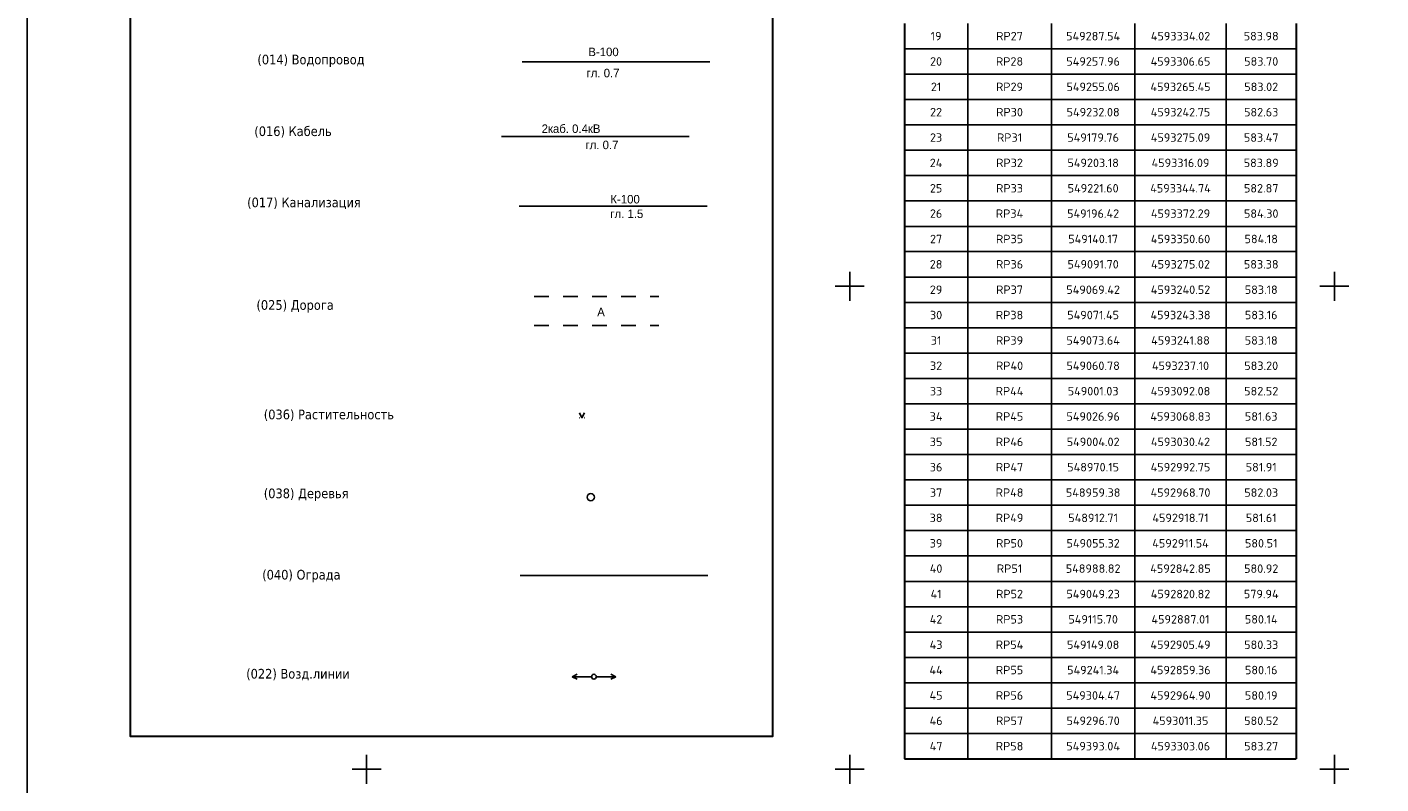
# Model space of a CAD drawing. Header units: metres. Extents: x 548732 to 549770, y 4592490 to 4594056.
# Tile 27 of 61: x 548865 to 549005, y 4593219 to 4593297. Entities that reach past the tile are written whole.
import ezdxf

# ---------------------------------------------------------------- set-up
doc = ezdxf.new("R2010")
doc.units = ezdxf.units.M
doc.linetypes.add('Д_ТРОТ_ТРУБА', pattern=[3, 1.5, -1.5])
for name, color, linetype in [('(001) Сетка', 92, 'Continuous'), ('(002) Рамка', 7, 'Continuous'), ('(003) Пункты', 7, 'Continuous'), ('(014) Водопровод', 5, 'ИК_Водопровод -------в--------'), ('(016) Кабель', 1, 'Continuous'), ('(017) Канализация', 32, 'KANALIS_K_1'), ('(022) Возд. Линии', 7, 'Continuous'), ('(025) Дорога', 7, 'Continuous'), ('(036) Растительность', 7, 'Continuous'), ('(038) Деревья', 7, 'Continuous'), ('(040) Ограда', 7, 'Continuous'), ('(041) Текст', 7, 'Continuous')]:
    doc.layers.add(name, color=color, linetype=linetype)
doc.styles.add('BM-431', font='bm431.ttf')
doc.styles.add('D-431', font='d431.ttf')
doc.styles.get("Standard").update_dxf_attribs({"font": 'simplex.shx'})
doc.linetypes.add('KANALIS_K', pattern='A,1,["<",Standard,S=1.8,R=0,X=-0.9,Y=-0.9],3,-1,["К",Standard,S=1.8,R=0,X=-0.9,Y=-0.9],-1,10', length=16)
doc.linetypes.add('KANALIS_K_1', pattern='A,1,[">",Standard,S=1.8,R=0,X=-0.9,Y=-0.9],3,-1,["К",Standard,S=1.8,R=0,X=-0.9,Y=-0.9],-1,10', length=16)
doc.linetypes.add('ИК_Водопровод -------в--------', pattern='A,9,-0.6,["В",Standard,S=1.2,R=0,X=0,Y=-0.6],-1.2', length=10.8)
doc.linetypes.add('ИК_Э_КАБ_НН', pattern='A,8,-2,["<",Standard,S=1,R=0,X=0,Y=-0.5],8,[">",Standard,S=1,R=0,X=-0.5,Y=-0.5],-2', length=20)
doc.linetypes.add('ОГРАДА_V_ПРОВ', pattern='A,2.5,["v",Standard,S=1,R=0,X=0,Y=0],5,["v",Standard,S=1,R=180,X=0,Y=0],2.5', length=10)

# ---------------------------------------------------------------- blocks, each defined once
blk = doc.blocks.new('I04160')
for p, q in [((-0.5, 0), (-0.55, 0)), ((0.48, 0), (0.53, 0))]:
    blk.add_line(p, q)
blk.add_lwpolyline([(-0.5, 0.99), (0, 0), (0.51, 0.99)])
blk = doc.blocks.new('d')
at = {"layer": '(038) Деревья'}
blk.add_ellipse((0, 0), major_axis=(0.265, 0.265), ratio=1, start_param=5.497787, end_param=11.780972, dxfattribs=at)
blk = doc.blocks.new('S1')
at = {"layer": '(022) Возд. Линии'}
for p, q in [((-2, 0), (-1.5, 0.25)), ((-2, 0), (-1.5, -0.25)), ((0, 0), (-2, 0))]:
    blk.add_line(p, q, dxfattribs=at)
blk = doc.blocks.new('S2')
at = {"layer": '(022) Возд. Линии'}
for p, q in [((0, 0), (2, 0)), ((2, 0), (1.5, 0.25)), ((2, 0), (1.5, -0.25))]:
    blk.add_line(p, q, dxfattribs=at)
blk = doc.blocks.new('SS')
at = {"layer": '(022) Возд. Линии'}
blk.add_circle((0, 0), 0.25, dxfattribs=at)

msp = doc.modelspace()

# ---------------------------------------------------------------- linework, layer by layer
at = {"layer": '(001) Сетка'}
for p, q in [((548950.05, 4593272), (548950.05, 4593269)), ((549000.2, 4593272), (549000.2, 4593269)), ((548948.55, 4593270.5), (548951.55, 4593270.5)), ((548998.7, 4593270.5), (549001.7, 4593270.5)), ((548900.05, 4593222), (548900.05, 4593219)), ((548950.05, 4593222), (548950.05, 4593219)), ((549000.2, 4593222), (549000.2, 4593219)), ((548898.55, 4593220.5), (548901.55, 4593220.5)), ((548948.55, 4593220.5), (548951.55, 4593220.5)), ((548998.7, 4593220.5), (549001.7, 4593220.5))]:
    msp.add_line(p, q, dxfattribs=at)
at = {"layer": '(002) Рамка'}
msp.add_lwpolyline([(548864.93, 4593375.02), (549632.93, 4593375.02), (549632.93, 4593034.5), (548864.93, 4593034.5)], close=True, dxfattribs=at)
at = {"layer": '(003) Пункты', "color": 5, "linetype": 'Continuous', "lineweight": 30}
for p, q in [((548955.71, 4593297.7), (548955.71, 4593295.08)), ((548996.25, 4593297.7), (548996.25, 4593295.08)), ((548955.71, 4593295.08), (548955.71, 4593292.45)), ((548996.25, 4593295.08), (548996.25, 4593292.45)), ((548955.71, 4593292.45), (548955.71, 4593289.83)), ((548996.25, 4593292.45), (548996.25, 4593289.83)), ((548955.71, 4593289.83), (548955.71, 4593287.2)), ((548996.25, 4593289.83), (548996.25, 4593287.2)), ((548955.71, 4593287.2), (548955.71, 4593284.58)), ((548996.25, 4593287.2), (548996.25, 4593284.58)), ((548955.71, 4593284.58), (548955.71, 4593281.95)), ((548996.25, 4593284.58), (548996.25, 4593281.95)), ((548955.71, 4593281.95), (548955.71, 4593279.33)), ((548996.25, 4593281.95), (548996.25, 4593279.33)), ((548955.71, 4593279.33), (548955.71, 4593276.7)), ((548996.25, 4593279.33), (548996.25, 4593276.7)), ((548955.71, 4593276.7), (548955.71, 4593274.08)), ((548996.25, 4593276.7), (548996.25, 4593274.08)), ((548955.71, 4593274.08), (548955.71, 4593271.45)), ((548996.25, 4593274.08), (548996.25, 4593271.45)), ((548955.71, 4593271.45), (548955.71, 4593268.83)), ((548996.25, 4593271.45), (548996.25, 4593268.83)), ((548955.71, 4593268.83), (548955.71, 4593266.2)), ((548996.25, 4593268.83), (548996.25, 4593266.2)), ((548955.71, 4593266.2), (548955.71, 4593263.58)), ((548996.25, 4593266.2), (548996.25, 4593263.58)), ((548955.71, 4593263.58), (548955.71, 4593260.95)), ((548996.25, 4593263.58), (548996.25, 4593260.95)), ((548955.71, 4593260.95), (548955.71, 4593258.33)), ((548996.25, 4593260.95), (548996.25, 4593258.33)), ((548955.71, 4593258.33), (548955.71, 4593255.7)), ((548996.25, 4593258.33), (548996.25, 4593255.7)), ((548955.71, 4593255.7), (548955.71, 4593253.08)), ((548996.25, 4593255.7), (548996.25, 4593253.08)), ((548955.71, 4593253.08), (548955.71, 4593250.45)), ((548996.25, 4593253.08), (548996.25, 4593250.45)), ((548955.71, 4593250.45), (548955.71, 4593247.83)), ((548996.25, 4593250.45), (548996.25, 4593247.83)), ((548955.71, 4593247.83), (548955.71, 4593245.2)), ((548996.25, 4593247.83), (548996.25, 4593245.2)), ((548955.71, 4593245.2), (548955.71, 4593242.58)), ((548996.25, 4593245.2), (548996.25, 4593242.58)), ((548955.71, 4593242.58), (548955.71, 4593239.95)), ((548996.25, 4593242.58), (548996.25, 4593239.95)), ((548955.71, 4593239.95), (548955.71, 4593237.33)), ((548996.25, 4593239.95), (548996.25, 4593237.33)), ((548955.71, 4593237.33), (548955.71, 4593234.7)), ((548996.25, 4593237.33), (548996.25, 4593234.7)), ((548955.71, 4593234.7), (548955.71, 4593232.08)), ((548996.25, 4593234.7), (548996.25, 4593232.08)), ((548955.71, 4593232.08), (548955.71, 4593229.45)), ((548996.25, 4593232.08), (548996.25, 4593229.45)), ((548955.71, 4593229.45), (548955.71, 4593226.83)), ((548996.25, 4593229.45), (548996.25, 4593226.83)), ((548955.71, 4593226.83), (548955.71, 4593224.2)), ((548996.25, 4593226.83), (548996.25, 4593224.2)), ((548955.71, 4593224.2), (548955.71, 4593221.58)), ((548996.25, 4593224.2), (548996.25, 4593221.58)), ((548955.71, 4593221.58), (548962.25, 4593221.58)), ((548962.25, 4593221.58), (548970.92, 4593221.58)), ((548970.92, 4593221.58), (548979.54, 4593221.58)), ((548979.54, 4593221.58), (548989, 4593221.58)), ((548989, 4593221.58), (548996.25, 4593221.58))]:
    msp.add_line(p, q, dxfattribs=at)
at = {"layer": '(003) Пункты', "color": 1, "linetype": 'Continuous', "lineweight": -3}
for p, q in [((548962.25, 4593297.7), (548962.25, 4593295.08)), ((548970.92, 4593297.7), (548970.92, 4593295.08)), ((548979.54, 4593297.7), (548979.54, 4593295.08)), ((548989, 4593297.7), (548989, 4593295.08)), ((548955.71, 4593295.08), (548962.25, 4593295.08)), ((548962.25, 4593295.08), (548970.92, 4593295.08)), ((548962.25, 4593295.08), (548962.25, 4593292.45)), ((548970.92, 4593295.08), (548979.54, 4593295.08)), ((548970.92, 4593295.08), (548970.92, 4593292.45)), ((548979.54, 4593295.08), (548989, 4593295.08)), ((548979.54, 4593295.08), (548979.54, 4593292.45)), ((548989, 4593295.08), (548996.25, 4593295.08)), ((548989, 4593295.08), (548989, 4593292.45)), ((548955.71, 4593292.45), (548962.25, 4593292.45)), ((548962.25, 4593292.45), (548970.92, 4593292.45)), ((548962.25, 4593292.45), (548962.25, 4593289.83)), ((548970.92, 4593292.45), (548979.54, 4593292.45)), ((548970.92, 4593292.45), (548970.92, 4593289.83)), ((548979.54, 4593292.45), (548989, 4593292.45)), ((548979.54, 4593292.45), (548979.54, 4593289.83)), ((548989, 4593292.45), (548996.25, 4593292.45)), ((548989, 4593292.45), (548989, 4593289.83)), ((548955.71, 4593289.83), (548962.25, 4593289.83)), ((548962.25, 4593289.83), (548970.92, 4593289.83)), ((548962.25, 4593289.83), (548962.25, 4593287.2)), ((548970.92, 4593289.83), (548979.54, 4593289.83)), ((548970.92, 4593289.83), (548970.92, 4593287.2)), ((548979.54, 4593289.83), (548989, 4593289.83)), ((548979.54, 4593289.83), (548979.54, 4593287.2)), ((548989, 4593289.83), (548996.25, 4593289.83)), ((548989, 4593289.83), (548989, 4593287.2)), ((548955.71, 4593287.2), (548962.25, 4593287.2)), ((548962.25, 4593287.2), (548970.92, 4593287.2)), ((548962.25, 4593287.2), (548962.25, 4593284.58)), ((548970.92, 4593287.2), (548979.54, 4593287.2)), ((548970.92, 4593287.2), (548970.92, 4593284.58)), ((548979.54, 4593287.2), (548989, 4593287.2)), ((548979.54, 4593287.2), (548979.54, 4593284.58)), ((548989, 4593287.2), (548996.25, 4593287.2)), ((548989, 4593287.2), (548989, 4593284.58)), ((548955.71, 4593284.58), (548962.25, 4593284.58)), ((548962.25, 4593284.58), (548970.92, 4593284.58)), ((548962.25, 4593284.58), (548962.25, 4593281.95)), ((548970.92, 4593284.58), (548979.54, 4593284.58)), ((548970.92, 4593284.58), (548970.92, 4593281.95)), ((548979.54, 4593284.58), (548989, 4593284.58)), ((548979.54, 4593284.58), (548979.54, 4593281.95)), ((548989, 4593284.58), (548996.25, 4593284.58)), ((548989, 4593284.58), (548989, 4593281.95)), ((548955.71, 4593281.95), (548962.25, 4593281.95)), ((548962.25, 4593281.95), (548970.92, 4593281.95)), ((548962.25, 4593281.95), (548962.25, 4593279.33)), ((548970.92, 4593281.95), (548979.54, 4593281.95)), ((548970.92, 4593281.95), (548970.92, 4593279.33)), ((548979.54, 4593281.95), (548989, 4593281.95)), ((548979.54, 4593281.95), (548979.54, 4593279.33)), ((548989, 4593281.95), (548996.25, 4593281.95)), ((548989, 4593281.95), (548989, 4593279.33)), ((548955.71, 4593279.33), (548962.25, 4593279.33)), ((548962.25, 4593279.33), (548970.92, 4593279.33)), ((548962.25, 4593279.33), (548962.25, 4593276.7)), ((548970.92, 4593279.33), (548979.54, 4593279.33)), ((548970.92, 4593279.33), (548970.92, 4593276.7)), ((548979.54, 4593279.33), (548989, 4593279.33)), ((548979.54, 4593279.33), (548979.54, 4593276.7)), ((548989, 4593279.33), (548996.25, 4593279.33)), ((548989, 4593279.33), (548989, 4593276.7)), ((548955.71, 4593276.7), (548962.25, 4593276.7)), ((548962.25, 4593276.7), (548970.92, 4593276.7)), ((548962.25, 4593276.7), (548962.25, 4593274.08)), ((548970.92, 4593276.7), (548979.54, 4593276.7)), ((548970.92, 4593276.7), (548970.92, 4593274.08)), ((548979.54, 4593276.7), (548989, 4593276.7)), ((548979.54, 4593276.7), (548979.54, 4593274.08)), ((548989, 4593276.7), (548996.25, 4593276.7)), ((548989, 4593276.7), (548989, 4593274.08)), ((548955.71, 4593274.08), (548962.25, 4593274.08)), ((548962.25, 4593274.08), (548970.92, 4593274.08)), ((548962.25, 4593274.08), (548962.25, 4593271.45)), ((548970.92, 4593274.08), (548979.54, 4593274.08)), ((548970.92, 4593274.08), (548970.92, 4593271.45)), ((548979.54, 4593274.08), (548989, 4593274.08)), ((548979.54, 4593274.08), (548979.54, 4593271.45)), ((548989, 4593274.08), (548996.25, 4593274.08)), ((548989, 4593274.08), (548989, 4593271.45)), ((548955.71, 4593271.45), (548962.25, 4593271.45)), ((548962.25, 4593271.45), (548970.92, 4593271.45)), ((548962.25, 4593271.45), (548962.25, 4593268.83)), ((548970.92, 4593271.45), (548979.54, 4593271.45)), ((548970.92, 4593271.45), (548970.92, 4593268.83)), ((548979.54, 4593271.45), (548989, 4593271.45)), ((548979.54, 4593271.45), (548979.54, 4593268.83)), ((548989, 4593271.45), (548996.25, 4593271.45)), ((548989, 4593271.45), (548989, 4593268.83)), ((548955.71, 4593268.83), (548962.25, 4593268.83)), ((548962.25, 4593268.83), (548970.92, 4593268.83)), ((548962.25, 4593268.83), (548962.25, 4593266.2)), ((548970.92, 4593268.83), (548979.54, 4593268.83)), ((548970.92, 4593268.83), (548970.92, 4593266.2)), ((548979.54, 4593268.83), (548989, 4593268.83)), ((548979.54, 4593268.83), (548979.54, 4593266.2)), ((548989, 4593268.83), (548996.25, 4593268.83)), ((548989, 4593268.83), (548989, 4593266.2)), ((548955.71, 4593266.2), (548962.25, 4593266.2)), ((548962.25, 4593266.2), (548970.92, 4593266.2)), ((548962.25, 4593266.2), (548962.25, 4593263.58)), ((548970.92, 4593266.2), (548979.54, 4593266.2)), ((548970.92, 4593266.2), (548970.92, 4593263.58)), ((548979.54, 4593266.2), (548989, 4593266.2)), ((548979.54, 4593266.2), (548979.54, 4593263.58)), ((548989, 4593266.2), (548996.25, 4593266.2)), ((548989, 4593266.2), (548989, 4593263.58)), ((548955.71, 4593263.58), (548962.25, 4593263.58)), ((548962.25, 4593263.58), (548970.92, 4593263.58)), ((548962.25, 4593263.58), (548962.25, 4593260.95)), ((548970.92, 4593263.58), (548979.54, 4593263.58)), ((548970.92, 4593263.58), (548970.92, 4593260.95)), ((548979.54, 4593263.58), (548989, 4593263.58)), ((548979.54, 4593263.58), (548979.54, 4593260.95)), ((548989, 4593263.58), (548996.25, 4593263.58)), ((548989, 4593263.58), (548989, 4593260.95)), ((548955.71, 4593260.95), (548962.25, 4593260.95)), ((548962.25, 4593260.95), (548970.92, 4593260.95)), ((548962.25, 4593260.95), (548962.25, 4593258.33)), ((548970.92, 4593260.95), (548979.54, 4593260.95)), ((548970.92, 4593260.95), (548970.92, 4593258.33)), ((548979.54, 4593260.95), (548989, 4593260.95)), ((548979.54, 4593260.95), (548979.54, 4593258.33)), ((548989, 4593260.95), (548996.25, 4593260.95)), ((548989, 4593260.95), (548989, 4593258.33)), ((548955.71, 4593258.33), (548962.25, 4593258.33)), ((548962.25, 4593258.33), (548970.92, 4593258.33)), ((548962.25, 4593258.33), (548962.25, 4593255.7)), ((548970.92, 4593258.33), (548979.54, 4593258.33)), ((548970.92, 4593258.33), (548970.92, 4593255.7)), ((548979.54, 4593258.33), (548989, 4593258.33)), ((548979.54, 4593258.33), (548979.54, 4593255.7)), ((548989, 4593258.33), (548996.25, 4593258.33)), ((548989, 4593258.33), (548989, 4593255.7)), ((548955.71, 4593255.7), (548962.25, 4593255.7)), ((548962.25, 4593255.7), (548970.92, 4593255.7)), ((548962.25, 4593255.7), (548962.25, 4593253.08)), ((548970.92, 4593255.7), (548979.54, 4593255.7)), ((548970.92, 4593255.7), (548970.92, 4593253.08)), ((548979.54, 4593255.7), (548989, 4593255.7)), ((548979.54, 4593255.7), (548979.54, 4593253.08)), ((548989, 4593255.7), (548996.25, 4593255.7)), ((548989, 4593255.7), (548989, 4593253.08)), ((548955.71, 4593253.08), (548962.25, 4593253.08)), ((548962.25, 4593253.08), (548970.92, 4593253.08)), ((548962.25, 4593253.08), (548962.25, 4593250.45)), ((548970.92, 4593253.08), (548979.54, 4593253.08)), ((548970.92, 4593253.08), (548970.92, 4593250.45)), ((548979.54, 4593253.08), (548989, 4593253.08)), ((548979.54, 4593253.08), (548979.54, 4593250.45)), ((548989, 4593253.08), (548996.25, 4593253.08)), ((548989, 4593253.08), (548989, 4593250.45)), ((548955.71, 4593250.45), (548962.25, 4593250.45)), ((548962.25, 4593250.45), (548970.92, 4593250.45)), ((548962.25, 4593250.45), (548962.25, 4593247.83)), ((548970.92, 4593250.45), (548979.54, 4593250.45)), ((548970.92, 4593250.45), (548970.92, 4593247.83)), ((548979.54, 4593250.45), (548989, 4593250.45)), ((548979.54, 4593250.45), (548979.54, 4593247.83)), ((548989, 4593250.45), (548996.25, 4593250.45)), ((548989, 4593250.45), (548989, 4593247.83)), ((548955.71, 4593247.83), (548962.25, 4593247.83)), ((548962.25, 4593247.83), (548970.92, 4593247.83)), ((548962.25, 4593247.83), (548962.25, 4593245.2)), ((548970.92, 4593247.83), (548979.54, 4593247.83)), ((548970.92, 4593247.83), (548970.92, 4593245.2)), ((548979.54, 4593247.83), (548989, 4593247.83)), ((548979.54, 4593247.83), (548979.54, 4593245.2)), ((548989, 4593247.83), (548996.25, 4593247.83)), ((548989, 4593247.83), (548989, 4593245.2)), ((548955.71, 4593245.2), (548962.25, 4593245.2)), ((548962.25, 4593245.2), (548970.92, 4593245.2)), ((548962.25, 4593245.2), (548962.25, 4593242.58)), ((548970.92, 4593245.2), (548979.54, 4593245.2)), ((548970.92, 4593245.2), (548970.92, 4593242.58)), ((548979.54, 4593245.2), (548989, 4593245.2)), ((548979.54, 4593245.2), (548979.54, 4593242.58)), ((548989, 4593245.2), (548996.25, 4593245.2)), ((548989, 4593245.2), (548989, 4593242.58)), ((548955.71, 4593242.58), (548962.25, 4593242.58)), ((548962.25, 4593242.58), (548970.92, 4593242.58)), ((548962.25, 4593242.58), (548962.25, 4593239.95)), ((548970.92, 4593242.58), (548979.54, 4593242.58)), ((548970.92, 4593242.58), (548970.92, 4593239.95)), ((548979.54, 4593242.58), (548989, 4593242.58)), ((548979.54, 4593242.58), (548979.54, 4593239.95)), ((548989, 4593242.58), (548996.25, 4593242.58)), ((548989, 4593242.58), (548989, 4593239.95)), ((548955.71, 4593239.95), (548962.25, 4593239.95)), ((548962.25, 4593239.95), (548970.92, 4593239.95)), ((548962.25, 4593239.95), (548962.25, 4593237.33)), ((548970.92, 4593239.95), (548979.54, 4593239.95)), ((548970.92, 4593239.95), (548970.92, 4593237.33)), ((548979.54, 4593239.95), (548989, 4593239.95)), ((548979.54, 4593239.95), (548979.54, 4593237.33)), ((548989, 4593239.95), (548996.25, 4593239.95)), ((548989, 4593239.95), (548989, 4593237.33)), ((548955.71, 4593237.33), (548962.25, 4593237.33)), ((548962.25, 4593237.33), (548970.92, 4593237.33)), ((548962.25, 4593237.33), (548962.25, 4593234.7)), ((548970.92, 4593237.33), (548979.54, 4593237.33)), ((548970.92, 4593237.33), (548970.92, 4593234.7)), ((548979.54, 4593237.33), (548989, 4593237.33)), ((548979.54, 4593237.33), (548979.54, 4593234.7)), ((548989, 4593237.33), (548996.25, 4593237.33)), ((548989, 4593237.33), (548989, 4593234.7)), ((548955.71, 4593234.7), (548962.25, 4593234.7)), ((548962.25, 4593234.7), (548970.92, 4593234.7)), ((548962.25, 4593234.7), (548962.25, 4593232.08)), ((548970.92, 4593234.7), (548979.54, 4593234.7)), ((548970.92, 4593234.7), (548970.92, 4593232.08)), ((548979.54, 4593234.7), (548989, 4593234.7)), ((548979.54, 4593234.7), (548979.54, 4593232.08)), ((548989, 4593234.7), (548996.25, 4593234.7)), ((548989, 4593234.7), (548989, 4593232.08)), ((548955.71, 4593232.08), (548962.25, 4593232.08)), ((548962.25, 4593232.08), (548970.92, 4593232.08)), ((548962.25, 4593232.08), (548962.25, 4593229.45)), ((548970.92, 4593232.08), (548979.54, 4593232.08)), ((548970.92, 4593232.08), (548970.92, 4593229.45)), ((548979.54, 4593232.08), (548989, 4593232.08)), ((548979.54, 4593232.08), (548979.54, 4593229.45)), ((548989, 4593232.08), (548996.25, 4593232.08)), ((548989, 4593232.08), (548989, 4593229.45)), ((548955.71, 4593229.45), (548962.25, 4593229.45)), ((548962.25, 4593229.45), (548970.92, 4593229.45)), ((548962.25, 4593229.45), (548962.25, 4593226.83)), ((548970.92, 4593229.45), (548979.54, 4593229.45)), ((548970.92, 4593229.45), (548970.92, 4593226.83)), ((548979.54, 4593229.45), (548989, 4593229.45)), ((548979.54, 4593229.45), (548979.54, 4593226.83)), ((548989, 4593229.45), (548996.25, 4593229.45)), ((548989, 4593229.45), (548989, 4593226.83)), ((548955.71, 4593226.83), (548962.25, 4593226.83)), ((548962.25, 4593226.83), (548970.92, 4593226.83)), ((548962.25, 4593226.83), (548962.25, 4593224.2)), ((548970.92, 4593226.83), (548979.54, 4593226.83)), ((548970.92, 4593226.83), (548970.92, 4593224.2)), ((548979.54, 4593226.83), (548989, 4593226.83)), ((548979.54, 4593226.83), (548979.54, 4593224.2)), ((548989, 4593226.83), (548996.25, 4593226.83)), ((548989, 4593226.83), (548989, 4593224.2)), ((548955.71, 4593224.2), (548962.25, 4593224.2)), ((548962.25, 4593224.2), (548970.92, 4593224.2)), ((548962.25, 4593224.2), (548962.25, 4593221.58)), ((548970.92, 4593224.2), (548979.54, 4593224.2)), ((548970.92, 4593224.2), (548970.92, 4593221.58)), ((548979.54, 4593224.2), (548989, 4593224.2)), ((548979.54, 4593224.2), (548979.54, 4593221.58)), ((548989, 4593224.2), (548996.25, 4593224.2)), ((548989, 4593224.2), (548989, 4593221.58))]:
    msp.add_line(p, q, dxfattribs=at)
at = {"layer": '(014) Водопровод', "flags": 128}
msp.add_lwpolyline([(548916.15, 4593293.72), (548935.57, 4593293.72)], dxfattribs=at)
at = {"layer": '(016) Кабель', "linetype": 'ИК_Э_КАБ_НН', "flags": 128}
msp.add_lwpolyline([(548914.03, 4593286), (548933.45, 4593286)], dxfattribs=at)
at = {"layer": '(017) Канализация', "linetype": 'KANALIS_K', "flags": 128}
msp.add_lwpolyline([(548915.85, 4593278.78), (548935.28, 4593278.78)], dxfattribs=at)
at = {"layer": '(025) Дорога', "linetype": 'Д_ТРОТ_ТРУБА', "flags": 128}
for points in [[(548917.41, 4593269.45), (548930.31, 4593269.45)], [(548917.41, 4593266.45), (548930.31, 4593266.45)]]:
    msp.add_lwpolyline(points, dxfattribs=at)
at = {"layer": '(036) Растительность', "lineweight": 0, "flags": 128}
msp.add_lwpolyline([(548922.58, 4593257), (548922.56, 4593257)], dxfattribs=at)
at = {"layer": '(040) Ограда', "linetype": 'ОГРАДА_V_ПРОВ', "flags": 128}
msp.add_lwpolyline([(548915.95, 4593240.56), (548935.38, 4593240.56)], dxfattribs=at)
at = {"layer": '(041) Текст', "lineweight": 30}
msp.add_lwpolyline([(548875.6, 4593358.24), (548875.6, 4593223.94), (548942.08, 4593223.94), (548942.08, 4593358.24)], close=True, dxfattribs=at)

# ---------------------------------------------------------------- block references
at = {"layer": '(022) Возд. Линии'}
for name, p in [('S1', (548923.33, 4593230.08)), ('SS', (548923.58, 4593230.08)), ('S2', (548923.83, 4593230.08))]:
    msp.add_blockref(name, p, dxfattribs=at)
at = {"layer": '(036) Растительность', "linetype": 'Continuous', "xscale": 0.5, "yscale": 0.5, "zscale": 0.5}
msp.add_blockref('I04160', (548922.34, 4593256.89), dxfattribs=at)
at = {"layer": '(038) Деревья', "linetype": 'Continuous'}
msp.add_blockref('d', (548923.25, 4593248.67), dxfattribs=at)

# ---------------------------------------------------------------- texts
at = {"layer": '(003) Пункты', "color": 150, "linetype": 'Continuous', "lineweight": -3, "char_height": 0.875, "attachment_point": 5}
for s, insert in [('19', (548958.98, 4593296.39)), ('RP27', (548966.58, 4593296.39)), ('549287.54', (548975.23, 4593296.39)), ('4593334.02', (548984.27, 4593296.39)), ('583.98', (548992.62, 4593296.39)), ('20', (548958.98, 4593293.77)), ('RP28', (548966.58, 4593293.77)), ('549257.96', (548975.23, 4593293.77)), ('4593306.65', (548984.27, 4593293.77)), ('583.70', (548992.62, 4593293.77)), ('21', (548958.98, 4593291.14)), ('RP29', (548966.58, 4593291.14)), ('549255.06', (548975.23, 4593291.14)), ('4593265.45', (548984.27, 4593291.14)), ('583.02', (548992.62, 4593291.14)), ('22', (548958.98, 4593288.52)), ('RP30', (548966.58, 4593288.52)), ('549232.08', (548975.23, 4593288.52)), ('4593242.75', (548984.27, 4593288.52)), ('582.63', (548992.62, 4593288.52)), ('23', (548958.98, 4593285.89)), ('RP31', (548966.58, 4593285.89)), ('549179.76', (548975.23, 4593285.89)), ('4593275.09', (548984.27, 4593285.89)), ('583.47', (548992.62, 4593285.89)), ('24', (548958.98, 4593283.27)), ('RP32', (548966.58, 4593283.27)), ('549203.18', (548975.23, 4593283.27)), ('4593316.09', (548984.27, 4593283.27)), ('583.89', (548992.62, 4593283.27)), ('25', (548958.98, 4593280.64)), ('RP33', (548966.58, 4593280.64)), ('549221.60', (548975.23, 4593280.64)), ('4593344.74', (548984.27, 4593280.64)), ('582.87', (548992.62, 4593280.64)), ('26', (548958.98, 4593278.02)), ('RP34', (548966.58, 4593278.02)), ('549196.42', (548975.23, 4593278.02)), ('4593372.29', (548984.27, 4593278.02)), ('584.30', (548992.62, 4593278.02)), ('27', (548958.98, 4593275.39)), ('RP35', (548966.58, 4593275.39)), ('549140.17', (548975.23, 4593275.39)), ('4593350.60', (548984.27, 4593275.39)), ('584.18', (548992.62, 4593275.39)), ('28', (548958.98, 4593272.77)), ('RP36', (548966.58, 4593272.77)), ('549091.70', (548975.23, 4593272.77)), ('4593275.02', (548984.27, 4593272.77)), ('583.38', (548992.62, 4593272.77)), ('29', (548958.98, 4593270.14)), ('RP37', (548966.58, 4593270.14)), ('549069.42', (548975.23, 4593270.14)), ('4593240.52', (548984.27, 4593270.14)), ('583.18', (548992.62, 4593270.14)), ('30', (548958.98, 4593267.52)), ('RP38', (548966.58, 4593267.52)), ('549071.45', (548975.23, 4593267.52)), ('4593243.38', (548984.27, 4593267.52)), ('583.16', (548992.62, 4593267.52)), ('31', (548958.98, 4593264.89)), ('RP39', (548966.58, 4593264.89)), ('549073.64', (548975.23, 4593264.89)), ('4593241.88', (548984.27, 4593264.89)), ('583.18', (548992.62, 4593264.89)), ('32', (548958.98, 4593262.27)), ('RP40', (548966.58, 4593262.27)), ('549060.78', (548975.23, 4593262.27)), ('4593237.10', (548984.27, 4593262.27)), ('583.20', (548992.62, 4593262.27)), ('33', (548958.98, 4593259.64)), ('RP44', (548966.58, 4593259.64)), ('549001.03', (548975.23, 4593259.64)), ('4593092.08', (548984.27, 4593259.64)), ('582.52', (548992.62, 4593259.64)), ('34', (548958.98, 4593257.02)), ('RP45', (548966.58, 4593257.02)), ('549026.96', (548975.23, 4593257.02)), ('4593068.83', (548984.27, 4593257.02)), ('581.63', (548992.62, 4593257.02)), ('35', (548958.98, 4593254.39)), ('RP46', (548966.58, 4593254.39)), ('549004.02', (548975.23, 4593254.39)), ('4593030.42', (548984.27, 4593254.39)), ('581.52', (548992.62, 4593254.39)), ('36', (548958.98, 4593251.77)), ('RP47', (548966.58, 4593251.77)), ('548970.15', (548975.23, 4593251.77)), ('4592992.75', (548984.27, 4593251.77)), ('581.91', (548992.62, 4593251.77)), ('37', (548958.98, 4593249.14)), ('RP48', (548966.58, 4593249.14)), ('548959.38', (548975.23, 4593249.14)), ('4592968.70', (548984.27, 4593249.14)), ('582.03', (548992.62, 4593249.14)), ('38', (548958.98, 4593246.52)), ('RP49', (548966.58, 4593246.52)), ('548912.71', (548975.23, 4593246.52)), ('4592918.71', (548984.27, 4593246.52)), ('581.61', (548992.62, 4593246.52)), ('39', (548958.98, 4593243.89)), ('RP50', (548966.58, 4593243.89)), ('549055.32', (548975.23, 4593243.89)), ('4592911.54', (548984.27, 4593243.89)), ('580.51', (548992.62, 4593243.89)), ('40', (548958.98, 4593241.27)), ('RP51', (548966.58, 4593241.27)), ('548988.82', (548975.23, 4593241.27)), ('4592842.85', (548984.27, 4593241.27)), ('580.92', (548992.62, 4593241.27)), ('41', (548958.98, 4593238.64)), ('RP52', (548966.58, 4593238.64)), ('549049.23', (548975.23, 4593238.64)), ('4592820.82', (548984.27, 4593238.64)), ('579.94', (548992.62, 4593238.64)), ('42', (548958.98, 4593236.02)), ('RP53', (548966.58, 4593236.02)), ('549115.70', (548975.23, 4593236.02)), ('4592887.01', (548984.27, 4593236.02)), ('580.14', (548992.62, 4593236.02)), ('43', (548958.98, 4593233.39)), ('RP54', (548966.58, 4593233.39)), ('549149.08', (548975.23, 4593233.39)), ('4592905.49', (548984.27, 4593233.39)), ('580.33', (548992.62, 4593233.39)), ('44', (548958.98, 4593230.77)), ('RP55', (548966.58, 4593230.77)), ('549241.34', (548975.23, 4593230.77)), ('4592859.36', (548984.27, 4593230.77)), ('580.16', (548992.62, 4593230.77)), ('45', (548958.98, 4593228.14)), ('RP56', (548966.58, 4593228.14)), ('549304.47', (548975.23, 4593228.14)), ('4592964.90', (548984.27, 4593228.14)), ('580.19', (548992.62, 4593228.14)), ('46', (548958.98, 4593225.52)), ('RP57', (548966.58, 4593225.52)), ('549296.70', (548975.23, 4593225.52)), ('4593011.35', (548984.27, 4593225.52)), ('580.52', (548992.62, 4593225.52)), ('47', (548958.98, 4593222.89)), ('RP58', (548966.58, 4593222.89)), ('549393.04', (548975.23, 4593222.89)), ('4593303.06', (548984.27, 4593222.89)), ('583.27', (548992.62, 4593222.89))]:
    msp.add_mtext(s, dxfattribs=dict(at, insert=insert))
at = {"layer": '(014) Водопровод', "color": 0, "linetype": 'Continuous', "style": 'D-431'}
for s, p in [('В-100', (548923, 4593294.32)), ('гл. 0.7', (548922.82, 4593292.13))]:
    msp.add_text(s, height=0.88, dxfattribs=at).set_placement(p)
at = {"layer": '(016) Кабель', "color": 0, "linetype": 'Continuous', "style": 'D-431'}
for s, p in [('2каб. 0.4кВ', (548918.17, 4593286.37)), ('гл. 0.7', (548922.71, 4593284.69))]:
    msp.add_text(s, height=0.88, dxfattribs=at).set_placement(p)
at = {"layer": '(017) Канализация', "color": 0, "linetype": 'Continuous', "style": 'D-431'}
for s, p in [('К-100', (548925.28, 4593279.07)), ('гл. 1.5', (548925.28, 4593277.56))]:
    msp.add_text(s, height=0.88, dxfattribs=at).set_placement(p)
at = {"layer": '(025) Дорога', "linetype": 'Д_ТРОТ_ТРУБА', "style": 'BM-431'}
msp.add_text('A', height=0.88, dxfattribs=at).set_placement((548923.92, 4593267.4, 609.12))
at = {"layer": '(041) Текст', "lineweight": 30, "char_height": 1, "width": 87.2044, "attachment_point": 1}
for s, insert in [('{\\fTahoma|b0|i0|c0|p32;(0\\fTahoma|b0|i0|c204|p32;14\\fTahoma|b0|i0|c0|p32;) \\fTahoma|b0|i0|c204|p32;Водопровод}', (548888.76, 4593294.47)), ('{\\fTahoma|b0|i0|c0|p32;(0\\fTahoma|b0|i0|c204|p32;16\\fTahoma|b0|i0|c0|p32;) \\fTahoma|b0|i0|c204|p32;Кабель}', (548888.44, 4593287.05)), ('{\\fTahoma|b0|i0|c0|p32;(0\\fTahoma|b0|i0|c204|p32;17\\fTahoma|b0|i0|c0|p32;) \\fTahoma|b0|i0|c204|p32;Канализация}', (548887.7, 4593279.68)), ('{\\fTahoma|b0|i0|c0|p32;(0\\fTahoma|b0|i0|c204|p32;25\\fTahoma|b0|i0|c0|p32;) \\fTahoma|b0|i0|c204|p32;Дорога}', (548888.66, 4593269.06)), ('{\\fTahoma|b0|i0|c0|p32;(0\\fTahoma|b0|i0|c204|p32;36\\fTahoma|b0|i0|c0|p32;) \\fTahoma|b0|i0|c204|p32;Растительность}', (548889.42, 4593257.73)), ('{\\fTahoma|b0|i0|c0|p32;(0\\fTahoma|b0|i0|c204|p32;38\\fTahoma|b0|i0|c0|p32;) \\fTahoma|b0|i0|c204|p32;Деревья}', (548889.42, 4593249.56)), ('{\\fTahoma|b0|i0|c0|p32;(0\\fTahoma|b0|i0|c204|p32;40\\fTahoma|b0|i0|c0|p32;) \\fTahoma|b0|i0|c204|p32;Ограда}', (548889.26, 4593241.14)), ('{\\fTahoma|b0|i0|c0|p32;(0\\fTahoma|b0|i0|c204|p32;22\\fTahoma|b0|i0|c0|p32;) \\fTahoma|b0|i0|c204|p32;Возд.линии}', (548887.6, 4593230.89))]:
    msp.add_mtext(s, dxfattribs=dict(at, insert=insert))

doc.saveas('drawing.dxf')
